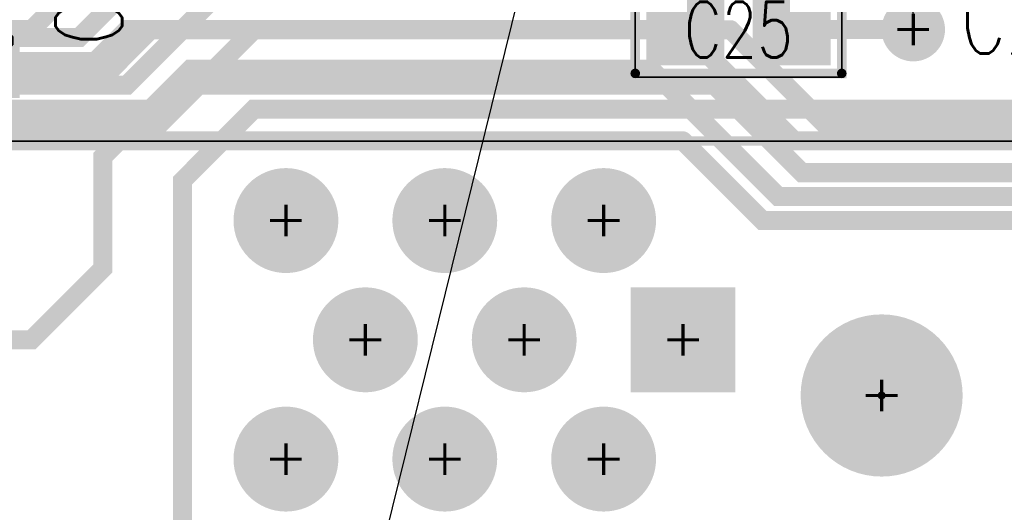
# Model space of a CAD drawing. Extents: x -7.2 to 18.3, y -5.6 to 10.9.
# Tile 53 of 112: x 4.808 to 5.427, y 1.941 to 2.251. Entities that reach past the tile are written whole.
import ezdxf
from ezdxf.enums import TextEntityAlignment as Align

# ---------------------------------------------------------------- set-up
doc = ezdxf.new("R2010")
doc.units = 0
for name, pattern in [('SIG_153', [2, 1, 1]), ('SIG_158', [2, 1, 1]), ('SIG_16', [2, 1, 1]), ('SIG_163', [2, 1, 1]), ('SIG_164', [2, 1, 1]), ('SIG_191', [2, 1, 1]), ('SIG_210', [2, 1, 1]), ('SIG_215', [2, 1, 1]), ('SIG_275', [2, 1, 1]), ('SIG_28', [2, 1, 1]), ('SIG_297', [2, 1, 1]), ('SIG_99', [2, 1, 1])]:
    doc.linetypes.add(name, pattern=pattern)
for name, color, linetype in [('DRIL_NPLTE_THRU_01', 16, 'CONTINUOUS'), ('DRIL_NPLTE_THRU_03', 146, 'CONTINUOUS'), ('DRIL_NPLTE_THRU_04', 176, 'CONTINUOUS'), ('DRIL_PLTE_THRU_01', 16, 'CONTINUOUS'), ('DRIL_PLTE_THRU_03', 146, 'CONTINUOUS'), ('DRIL_PLTE_THRU_04', 176, 'CONTINUOUS'), ('DRIL_SYMBOL', 254, 'CONTINUOUS'), ('LINK_00', 2, 'CONTINUOUS'), ('PADS_BOT', 5, 'CONTINUOUS'), ('PADS_INNER', 1, 'CONTINUOUS'), ('PADS_TOP', 1, 'CONTINUOUS'), ('PADS_XR_131', 3, 'CONTINUOUS'), ('PADS_XR_132', 6, 'CONTINUOUS'), ('PADS_XR_133', 254, 'CONTINUOUS'), ('PART_NAME_123', 255, 'CONTINUOUS'), ('PART_NAME_124', 6, 'CONTINUOUS'), ('PART_NAME_129', 2, 'CONTINUOUS'), ('PART_NAME_130', 106, 'CONTINUOUS'), ('PART_TOP_2DLINE_123', 255, 'CONTINUOUS'), ('PART_TOP_2DLINE_129', 2, 'CONTINUOUS'), ('TRACE_01', 1, 'CONTINUOUS'), ('TRACE_03', 130, 'CONTINUOUS'), ('TRACE_04', 5, 'CONTINUOUS'), ('VIAPTS', 56, 'CONTINUOUS')]:
    doc.layers.add(name, color=color, linetype=linetype)
doc.styles.add('W0$001', font='simplex', dxfattribs={"width": 0.75})
doc.styles.add('W0$006', font='simplex', dxfattribs={"width": 0.75})

# ---------------------------------------------------------------- blocks, each defined once
blk = doc.blocks.new('SMOOTH_0$006')
at = {"const_width": 0.003}
blk.add_lwpolyline([(-0.0015, 0, 1), (0.0015, 0, 1)], format="xyb", close=True, dxfattribs=at)
blk = doc.blocks.new('SMOOTH_0$001')
at = {"const_width": 0.0005}
blk.add_lwpolyline([(-0.00025, 0, 1), (0.00025, 0, 1)], format="xyb", close=True, dxfattribs=at)
blk = doc.blocks.new('PART_BODY_TOP_339')
at = {"layer": 'PART_TOP_2DLINE_123', "const_width": 0.006}
blk.add_lwpolyline([(-0.065, -0.02756), (0.065, -0.02756), (0.065, 0.02756), (-0.065, 0.02756)], close=True, dxfattribs=at)
at = {"layer": 'PART_TOP_2DLINE_129', "const_width": 0.001}
blk.add_lwpolyline([(-0.065, -0.03), (0.065, -0.03), (0.065, 0.02756), (-0.065, 0.02756)], close=True, dxfattribs=at)
at = {"layer": 'PART_TOP_2DLINE_123'}
for p in [(-0.065, 0.02756), (0.065, 0.02756), (-0.065, -0.02756), (0.065, -0.02756)]:
    blk.add_blockref('SMOOTH_0$006', p, dxfattribs=at)
at = {"layer": 'PART_TOP_2DLINE_129'}
for p in [(-0.065, 0.02756), (0.065, 0.02756), (-0.065, -0.03), (0.065, -0.03)]:
    blk.add_blockref('SMOOTH_0$001', p, dxfattribs=at)
blk = doc.blocks.new('DRIL_HOLE_0')
blk.add_lwpolyline([(0, 0, 1), (0, 0, 1)], format="xyb", close=True)
blk = doc.blocks.new('PAD_1')
blk.add_lwpolyline([(0, 0, 1), (0, 0, 1)], format="xyb", close=True)
blk = doc.blocks.new('PAD_46')
at = {"const_width": 0.045}
blk.add_lwpolyline([(-0.0245, 0), (0.0245, 0)], dxfattribs=at)
blk = doc.blocks.new('PAD_47')
at = {"const_width": 0.039}
blk.add_lwpolyline([(-0.0215, 0), (0.0215, 0)], dxfattribs=at)
blk = doc.blocks.new('STK_TOP_14')
at = {"layer": 'DRIL_PLTE_THRU_01'}
blk.add_blockref('DRIL_HOLE_0', (0, 0), dxfattribs=at)
at = {"layer": 'DRIL_PLTE_THRU_03'}
blk.add_blockref('DRIL_HOLE_0', (0, 0), dxfattribs=at)
at = {"layer": 'DRIL_PLTE_THRU_04'}
blk.add_blockref('DRIL_HOLE_0', (0, 0), dxfattribs=at)
at = {"layer": 'PADS_BOT'}
blk.add_blockref('PAD_1', (0, 0), dxfattribs=at)
at = {"layer": 'PADS_INNER'}
blk.add_blockref('PAD_1', (0, 0), dxfattribs=at)
at = {"layer": 'PADS_TOP'}
blk.add_blockref('PAD_47', (0, 0), dxfattribs=at)
at = {"layer": 'PADS_XR_131'}
blk.add_blockref('PAD_46', (0, 0), dxfattribs=at)
at = {"layer": 'PADS_XR_133'}
blk.add_blockref('PAD_47', (0, 0), dxfattribs=at)
blk = doc.blocks.new('SYM_TOP_12')
for name, p in [('PART_BODY_TOP_339', (0, 0)), ('STK_TOP_14', (-0.0335, 0)), ('STK_TOP_14', (0.0335, 0))]:
    blk.add_blockref(name, p)
blk = doc.blocks.new('PART_TOP_36')
blk.add_blockref('SYM_TOP_12', (0, 0))
at = {"layer": 'PART_NAME_123', "style": 'W0$006', "width": 0.75}
blk.add_text('C25', height=0.042, dxfattribs=at).set_placement((0.14, -0.0151))
at = {"layer": 'PART_NAME_129', "style": 'W0$001', "width": 0.75}
blk.add_text('C25', height=0.035, dxfattribs=at).set_placement((0, 0), align=Align.MIDDLE_CENTER)
blk = doc.blocks.new('PART_BODY_TOP_362')
at = {"layer": 'PART_TOP_2DLINE_123', "const_width": 0.006}
blk.add_lwpolyline([(-0.5, 0.2), (3.295, 0.2), (3.295, -0.125), (-0.5, -0.125)], close=True, dxfattribs=at)
at = {"layer": 'PART_TOP_2DLINE_129', "const_width": 0.001}
blk.add_lwpolyline([(-1.095, 0.2), (3.935, 0.2), (3.935, -0.125), (-1.095, -0.125)], close=True, dxfattribs=at)
blk = doc.blocks.new('DRIL_SYMBOL_0$03')
at = {"layer": 'DRIL_SYMBOL', "const_width": 0.002}
for points in [[(0, -0.01), (0, 0.01)], [(-0.01, 0), (0.01, 0)]]:
    blk.add_lwpolyline(points, dxfattribs=at)
blk = doc.blocks.new('DRIL_HOLE_0$03')
at = {"const_width": 0.015}
blk.add_lwpolyline([(-0.0075, 0, 1), (0.0075, 0, 1)], format="xyb", close=True, dxfattribs=at)
blk.add_blockref('DRIL_SYMBOL_0$03', (0, 0))
blk = doc.blocks.new('PAD_66')
at = {"const_width": 0.025}
blk.add_lwpolyline([(0, -0.0125, 1), (0, 0.0125, 1)], format="xyb", close=True, dxfattribs=at)
blk = doc.blocks.new('PAD_67')
at = {"const_width": 0.05}
blk.add_lwpolyline([(-0.025, 0), (0.025, 0)], dxfattribs=at)
blk = doc.blocks.new('PAD_68')
at = {"const_width": 0.066}
blk.add_lwpolyline([(-0.033, 0), (0.033, 0)], dxfattribs=at)
blk = doc.blocks.new('STK_TOP_43')
at = {"layer": 'DRIL_PLTE_THRU_01'}
blk.add_blockref('DRIL_HOLE_0$03', (0, 0), dxfattribs=at)
at = {"layer": 'DRIL_PLTE_THRU_03'}
blk.add_blockref('DRIL_HOLE_0$03', (0, 0), dxfattribs=at)
at = {"layer": 'DRIL_PLTE_THRU_04'}
blk.add_blockref('DRIL_HOLE_0$03', (0, 0), dxfattribs=at)
at = {"layer": 'PADS_BOT'}
blk.add_blockref('PAD_67', (0, 0), dxfattribs=at)
at = {"layer": 'PADS_INNER'}
blk.add_blockref('PAD_66', (0, 0), dxfattribs=at)
at = {"layer": 'PADS_TOP'}
blk.add_blockref('PAD_67', (0, 0), dxfattribs=at)
at = {"layer": 'PADS_XR_131'}
blk.add_blockref('PAD_68', (0, 0), dxfattribs=at)
at = {"layer": 'PADS_XR_132'}
blk.add_blockref('PAD_68', (0, 0), dxfattribs=at)
blk = doc.blocks.new('PAD_69')
at = {"const_width": 0.033}
blk.add_lwpolyline([(0, -0.0165, 1), (0, 0.0165, 1)], format="xyb", close=True, dxfattribs=at)
blk = doc.blocks.new('STK_TOP_42')
at = {"layer": 'DRIL_PLTE_THRU_01'}
blk.add_blockref('DRIL_HOLE_0$03', (0, 0), dxfattribs=at)
at = {"layer": 'DRIL_PLTE_THRU_03'}
blk.add_blockref('DRIL_HOLE_0$03', (0, 0), dxfattribs=at)
at = {"layer": 'DRIL_PLTE_THRU_04'}
blk.add_blockref('DRIL_HOLE_0$03', (0, 0), dxfattribs=at)
at = {"layer": 'PADS_BOT'}
blk.add_blockref('PAD_66', (0, 0), dxfattribs=at)
at = {"layer": 'PADS_INNER'}
blk.add_blockref('PAD_66', (0, 0), dxfattribs=at)
at = {"layer": 'PADS_TOP'}
blk.add_blockref('PAD_66', (0, 0), dxfattribs=at)
at = {"layer": 'PADS_XR_131'}
blk.add_blockref('PAD_69', (0, 0), dxfattribs=at)
at = {"layer": 'PADS_XR_132'}
blk.add_blockref('PAD_69', (0, 0), dxfattribs=at)
blk = doc.blocks.new('DRIL_SYMBOL_0$096')
at = {"layer": 'DRIL_SYMBOL', "const_width": 0.002}
for points in [[(0, -0.01), (0, 0.01)], [(-0.01, 0), (0.01, 0)]]:
    blk.add_lwpolyline(points, dxfattribs=at)
blk = doc.blocks.new('DRIL_HOLE_0$096')
at = {"const_width": 0.048}
blk.add_lwpolyline([(-0.024, 0, 1), (0.024, 0, 1)], format="xyb", close=True, dxfattribs=at)
blk.add_blockref('DRIL_SYMBOL_0$096', (0, 0))
blk = doc.blocks.new('PAD_70')
at = {"const_width": 0.0025}
blk.add_lwpolyline([(0, -0.00125, 1), (0, 0.00125, 1)], format="xyb", close=True, dxfattribs=at)
blk = doc.blocks.new('PAD_72')
at = {"const_width": 0.051}
blk.add_lwpolyline([(0, -0.0255, 1), (0, 0.0255, 1)], format="xyb", close=True, dxfattribs=at)
blk = doc.blocks.new('STK_TOP_44')
at = {"layer": 'DRIL_NPLTE_THRU_01'}
blk.add_blockref('DRIL_HOLE_0$096', (0, 0), dxfattribs=at)
at = {"layer": 'DRIL_NPLTE_THRU_03'}
blk.add_blockref('DRIL_HOLE_0$096', (0, 0), dxfattribs=at)
at = {"layer": 'DRIL_NPLTE_THRU_04'}
blk.add_blockref('DRIL_HOLE_0$096', (0, 0), dxfattribs=at)
at = {"layer": 'PADS_BOT'}
blk.add_blockref('PAD_70', (0, 0), dxfattribs=at)
at = {"layer": 'PADS_INNER'}
blk.add_blockref('PAD_70', (0, 0), dxfattribs=at)
at = {"layer": 'PADS_TOP'}
blk.add_blockref('PAD_70', (0, 0), dxfattribs=at)
at = {"layer": 'PADS_XR_131'}
blk.add_blockref('PAD_72', (0, 0), dxfattribs=at)
at = {"layer": 'PADS_XR_132'}
blk.add_blockref('PAD_72', (0, 0), dxfattribs=at)
blk = doc.blocks.new('SYM_TOP_35')
for name, p in [('PART_BODY_TOP_362', (0, 0)), ('STK_TOP_42', (0.05, 0.075)), ('STK_TOP_42', (0.15, 0.075)), ('STK_TOP_42', (0.25, 0.075)), ('STK_TOP_44', (-0.125, 0.035)), ('STK_TOP_43', (0, 0)), ('STK_TOP_42', (0.1, 0)), ('STK_TOP_42', (0.2, 0)), ('STK_TOP_42', (0.05, -0.075)), ('STK_TOP_42', (0.15, -0.075)), ('STK_TOP_42', (0.25, -0.075))]:
    blk.add_blockref(name, p)
blk = doc.blocks.new('PART_TOP_63')
blk.add_blockref('SYM_TOP_35', (0, 0))
blk = doc.blocks.new('STK_BOT_14')
at = {"layer": 'DRIL_PLTE_THRU_01'}
blk.add_blockref('DRIL_HOLE_0', (0, 0), dxfattribs=at)
at = {"layer": 'DRIL_PLTE_THRU_03'}
blk.add_blockref('DRIL_HOLE_0', (0, 0), dxfattribs=at)
at = {"layer": 'DRIL_PLTE_THRU_04'}
blk.add_blockref('DRIL_HOLE_0', (0, 0), dxfattribs=at)
at = {"layer": 'PADS_BOT'}
blk.add_blockref('PAD_47', (0, 0), dxfattribs=at)
at = {"layer": 'PADS_INNER'}
blk.add_blockref('PAD_1', (0, 0), dxfattribs=at)
at = {"layer": 'PADS_TOP'}
blk.add_blockref('PAD_1', (0, 0), dxfattribs=at)
at = {"layer": 'PADS_XR_131'}
blk.add_blockref('PAD_46', (0, 0), dxfattribs=at)
at = {"layer": 'PADS_XR_133'}
blk.add_blockref('PAD_47', (0, 0), dxfattribs=at)
blk = doc.blocks.new('SYM_BOT_12')
for p in [(-0.0335, 0), (0.0335, 0)]:
    blk.add_blockref('STK_BOT_14', p)
blk = doc.blocks.new('PART_BOT_521')
blk.add_blockref('SYM_BOT_12', (0, 0))
at = {"layer": 'PART_NAME_124', "style": 'W0$006', "width": 0.75}
blk.add_text('C10', height=0.042, dxfattribs=at).set_placement((-0.025, 0.045))
at = {"layer": 'PART_NAME_130', "style": 'W0$001', "width": 0.75}
blk.add_text('C10', height=0.035, dxfattribs=at).set_placement((0, 0.00033), align=Align.MIDDLE_CENTER)
blk = doc.blocks.new('SMOOTH_0$012')
at = {"const_width": 0.006}
blk.add_lwpolyline([(-0.003, 0, 1), (0.003, 0, 1)], format="xyb", close=True, dxfattribs=at)
blk = doc.blocks.new('DRIL_SYMBOL_0$018')
at = {"layer": 'DRIL_SYMBOL', "const_width": 0.002}
for points in [[(0, -0.01), (0, 0.01)], [(-0.01, 0), (0.01, 0)]]:
    blk.add_lwpolyline(points, dxfattribs=at)
blk = doc.blocks.new('DRIL_HOLE_0$018')
at = {"const_width": 0.009}
blk.add_lwpolyline([(-0.0045, 0, 1), (0.0045, 0, 1)], format="xyb", close=True, dxfattribs=at)
blk.add_blockref('DRIL_SYMBOL_0$018', (0, 0))
blk = doc.blocks.new('PAD_138')
at = {"const_width": 0.02}
blk.add_lwpolyline([(0, -0.01, 1), (0, 0.01, 1)], format="xyb", close=True, dxfattribs=at)
blk = doc.blocks.new('STK_TOP_4')
at = {"layer": 'DRIL_PLTE_THRU_01'}
blk.add_blockref('DRIL_HOLE_0$018', (0, 0), dxfattribs=at)
at = {"layer": 'DRIL_PLTE_THRU_03'}
blk.add_blockref('DRIL_HOLE_0$018', (0, 0), dxfattribs=at)
at = {"layer": 'DRIL_PLTE_THRU_04'}
blk.add_blockref('DRIL_HOLE_0$018', (0, 0), dxfattribs=at)
at = {"layer": 'PADS_BOT'}
blk.add_blockref('PAD_138', (0, 0), dxfattribs=at)
at = {"layer": 'PADS_INNER'}
blk.add_blockref('PAD_138', (0, 0), dxfattribs=at)
at = {"layer": 'PADS_TOP'}
blk.add_blockref('PAD_138', (0, 0), dxfattribs=at)
blk = doc.blocks.new('SYM_TOP_2')
blk.add_blockref('STK_TOP_4', (0, 0))

msp = doc.modelspace()

# ---------------------------------------------------------------- linework, layer by layer
at = {"layer": 'LINK_00', "linetype": 'SIG_153'}
msp.add_line((5.177, 2.491), (4.8776, 1.2775), dxfattribs=at)
at = {"layer": 'LINK_00', "linetype": 'SIG_16'}
msp.add_line((5.367, 2.489), (5.3701, 2.245), dxfattribs=at)
at = {"layer": 'TRACE_01', "linetype": 'SIG_28', "const_width": 0.012}
msp.add_lwpolyline([(4.2252, 1.8999), (4.2252, 1.9849), (4.1802, 2.0299), (4.1802, 2.0651), (4.2251, 2.11), (4.2251, 2.1848), (4.2503, 2.21), (4.8751, 2.21), (5.0226, 2.3575), (5.0226, 2.4026), (5.075, 2.455), (5.1175, 2.455), (5.1425, 2.48), (5.1425, 2.5225), (5.1815, 2.5615), (5.27, 2.5615)], dxfattribs=at)
at = {"layer": 'TRACE_01', "linetype": 'SIG_158', "const_width": 0.012}
msp.add_lwpolyline([(4.0252, 1.8999), (4.0252, 1.985), (4.0751, 2.0349), (4.0751, 2.065), (4.1251, 2.115), (4.1251, 2.195), (4.1701, 2.24), (4.8451, 2.24), (4.9751, 2.37), (4.9751, 2.4815), (5.01, 2.5164), (5.01, 2.5165)], dxfattribs=at)
at = {"layer": 'TRACE_01', "linetype": 'SIG_191', "const_width": 0.012}
msp.add_lwpolyline([(5.0551, 1.025), (4.9401, 1.14), (4.9401, 1.84), (4.9101, 1.87), (4.9101, 2.15), (4.9551, 2.195), (5.4751, 2.195), (5.5401, 2.26), (5.5401, 2.33)], dxfattribs=at)
at = {"layer": 'TRACE_01', "linetype": 'SIG_215', "const_width": 0.012}
for points in [[(5.2266, 2.245), (5.2266, 2.315)], [(4.6252, 2.0499), (4.6252, 2.1401), (4.6701, 2.185), (4.8951, 2.185), (4.9551, 2.245), (5.2266, 2.245)]]:
    msp.add_lwpolyline(points, dxfattribs=at)
at = {"layer": 'TRACE_01', "linetype": 'SIG_16', "const_width": 0.012}
msp.add_lwpolyline([(5.3701, 2.245), (5.2936, 2.245)], dxfattribs=at)
at = {"layer": 'TRACE_03', "linetype": 'SIG_99', "const_width": 0.012}
msp.add_lwpolyline([(4.4701, 2.245), (4.8151, 2.245), (4.8451, 2.275), (5.2201, 2.275), (5.2451, 2.3)], dxfattribs=at)
at = {"layer": 'TRACE_03', "linetype": 'SIG_164', "const_width": 0.012}
for points in [[(4.8951, 2.195), (4.3951, 2.195), (4.3801, 2.21), (3.5701, 2.21), (3.5301, 2.25)], [(4.8951, 2.195), (4.9101, 2.21), (5.2451, 2.21)], [(6.3251, 2.045), (6.2151, 2.155), (5.3001, 2.155), (5.2451, 2.21)]]:
    msp.add_lwpolyline(points, dxfattribs=at)
at = {"layer": 'TRACE_03', "linetype": 'SIG_210', "const_width": 0.012}
for points in [[(4.4301, 2.22), (4.8652, 2.22), (4.8901, 2.2449), (5.2551, 2.2449)], [(5.5751, 2.185), (5.315, 2.185), (5.2551, 2.2449)]]:
    msp.add_lwpolyline(points, dxfattribs=at)
at = {"layer": 'TRACE_03', "linetype": 'SIG_163', "const_width": 0.012}
for points in [[(2.9252, 2.0499), (2.9252, 2.135), (2.9652, 2.175), (5.2251, 2.175)], [(6.3401, 1.98), (6.301, 1.98), (6.156, 2.125), (5.2751, 2.125), (5.2251, 2.175)]]:
    msp.add_lwpolyline(points, dxfattribs=at)
at = {"layer": 'TRACE_04', "linetype": 'SIG_275', "const_width": 0.012}
msp.add_lwpolyline([(4.7851, 2.2265), (4.7866, 2.225), (4.8551, 2.225), (4.8751, 2.245), (5.2251, 2.245), (5.2951, 2.175), (6.2651, 2.175), (6.3001, 2.21)], dxfattribs=at)
at = {"layer": 'TRACE_04', "linetype": 'SIG_297', "const_width": 0.012}
msp.add_lwpolyline([(4.7252, 2.0499), (4.815, 2.0499), (4.86, 2.0949), (4.86, 2.165), (4.915, 2.22), (5.205, 2.22), (5.285, 2.14), (5.605, 2.14), (5.72, 2.025), (6.165, 2.025)], dxfattribs=at)

# ---------------------------------------------------------------- block references
at = {"xscale": -1, "rotation": -90}
msp.add_blockref('PART_BOT_521', (4.7851, 2.26), dxfattribs=at)
msp.add_blockref('PART_TOP_36', (5.2601, 2.245))
at = {"rotation": 180}
msp.add_blockref('PART_TOP_63', (5.2252, 2.0499), dxfattribs=at)
at = {"layer": 'TRACE_01'}
for p in [(4.9551, 2.245), (5.2266, 2.245), (5.2266, 2.245), (5.2936, 2.245), (5.3701, 2.245), (4.8451, 2.24), (4.8751, 2.21), (4.9551, 2.195), (4.8951, 2.185), (4.9101, 2.15)]:
    msp.add_blockref('SMOOTH_0$012', p, dxfattribs=at)
at = {"layer": 'TRACE_03'}
for p in [(4.8151, 2.245), (4.8901, 2.2449), (5.2551, 2.2449), (5.2551, 2.2449), (4.8652, 2.22), (4.9101, 2.21), (5.2451, 2.21), (5.2451, 2.21), (4.8951, 2.195), (4.8951, 2.195), (5.315, 2.185), (5.2251, 2.175), (5.2251, 2.175), (5.3001, 2.155), (5.2751, 2.125)]:
    msp.add_blockref('SMOOTH_0$012', p, dxfattribs=at)
at = {"layer": 'TRACE_04'}
for p in [(4.8751, 2.245), (5.2251, 2.245), (4.8551, 2.225), (4.915, 2.22), (5.205, 2.22), (5.2951, 2.175), (4.86, 2.165), (5.285, 2.14), (4.86, 2.0949), (4.815, 2.0499)]:
    msp.add_blockref('SMOOTH_0$012', p, dxfattribs=at)
at = {"layer": 'VIAPTS', "linetype": 'SIG_16'}
msp.add_blockref('SYM_TOP_2', (5.3701, 2.245), dxfattribs=at)

doc.saveas('drawing.dxf')
